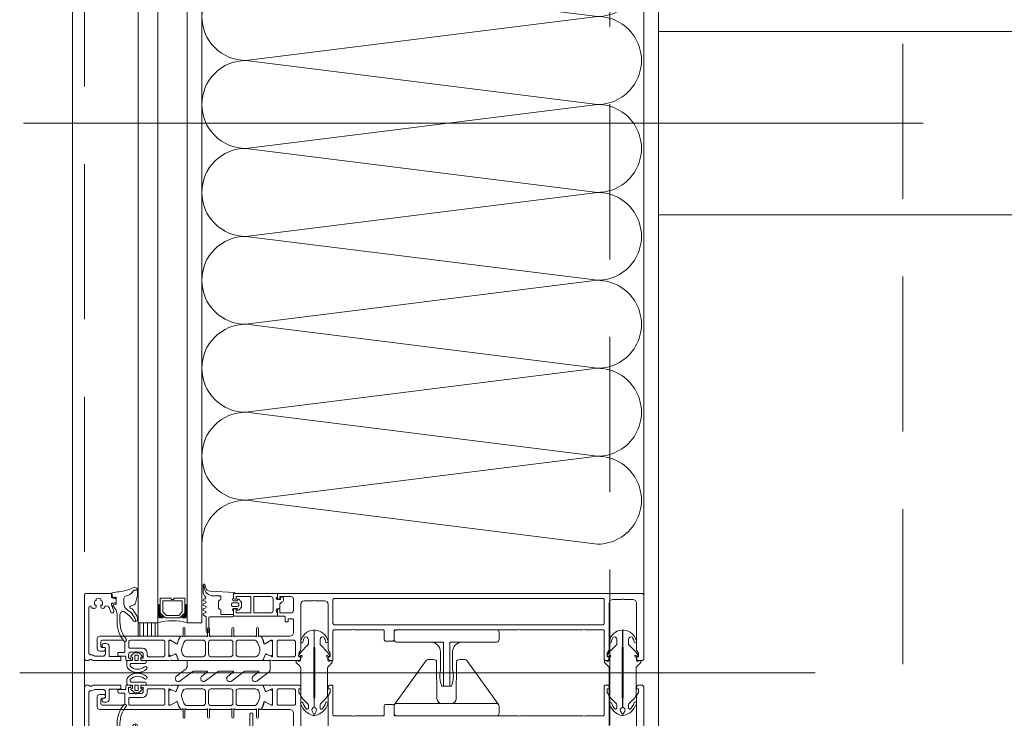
# Model space of a CAD drawing. Header units: millimetres. Extents: x 144573 to 336993, y 74252 to 247042.
# Tile 156 of 256: x 146700 to 147103, y 193412 to 193698. Entities that reach past the tile are written whole.
import ezdxf

# ---------------------------------------------------------------- set-up
doc = ezdxf.new("R2010")
doc.units = ezdxf.units.MM
doc.linetypes.add('ČÁRKOVANÁ', pattern=[19.05, 12.7, -6.35])
doc.layers.add('FASÁDA DETAILNÍ', color=255, linetype='Continuous', lineweight=0)
doc.layers.add('NOVA', color=255, linetype='Continuous', lineweight=0)

# ---------------------------------------------------------------- blocks, each defined once
blk = doc.blocks.new('nesystémový nástavec 18')
for p, q in [((-18, 6.8), (-18, 8.8)), ((-17.5, 9.3), (-15.36, 9.3)), ((-15.36, 9.3), (0, 9.3)), ((0, 9.3), (0, 7.8)), ((-17, 6.3), (-17.5, 6.3)), ((-11, 8), (-17, 8)), ((-17, 8), (-17, 6.3)), ((-11, 1.3), (-11, 8)), ((-2.8, 8), (-9.7, 8)), ((-9.7, 1.3), (-9.7, 8)), ((-1.8, 2.3), (-1.8, 7)), ((-0.5, 7.3), (-0.5, 6.8)), ((0, 6.3), (0.55, 6.3)), ((0.55, 6.3), (0.95, 5.9)), ((0.95, 5.9), (0.95, 4.8)), ((0.95, 4.8), (0.95, 4.14)), ((0.95, 4.14), (1.2, 4.14)), ((-18, 0.5), (-18, 1.8)), ((-17.5, 2.3), (-17, 2.3)), ((-1.8, 0), (-17.5, 0)), ((-17, 2.3), (-17, 1.3)), ((-17, 1.3), (-11, 1.3)), ((-9.7, 1.3), (-2.8, 1.3)), ((0, 0), (-1.8, 0)), ((-0.4, 2.23), (-0.5, 2.04)), ((-0.5, 2.04), (-0.5, 2)), ((1.2, 2.44), (0, 2.44)), ((0, 1.5), (0, 0)), ((1.2, 1.85), (1.2, 2.44)), ((1.4, 3.94), (1.4, 3.84)), ((1.6, 3.64), (1.6, 3.64)), ((1.8, 1.37), (1.7, 1.35)), ((2.25, 1.63), (1.8, 1.37)), ((2.4, 2.84), (2.4, 1.89))]:
    blk.add_line(p, q)
for centre, radius, start, end in [((-17.5, 8.8), 0.5, 90, 180), ((-15.36, 9.8), 0.5, 270, 270.084), ((-17.5, 6.8), 0.5, 180.0012, 269.9988), ((-2.8, 7), 1, 0, 90), ((0, 7.3), 0.5, 89.9955, 180.0071), ((0, 6.8), 0.5, 179.9949, 270.006), ((0.75, 4.8), 0.2, 359.9656, 0.0344), ((1.2, 3.94), 0.2, 359.9707, 90.0249), ((-17.5, 1.8), 0.5, 89.999, 180.0002), ((-17.5, 0.5), 0.5, 180, 270), ((-2.8, 2.3), 1, 270, 0), ((0, 2), 0.5, 179.9716, 270.0327), ((0, 1.94), 0.5, 89.9975, 144.0007), ((1.7, 1.85), 0.5, 179.9991, 270), ((1.6, 3.84), 0.2, 179.9737, 270.035), ((1.6, 2.84), 0.8, 0.0065, 89.9919), ((2.1, 1.89), 0.3, 299.9815, 0.0183)]:
    blk.add_arc(centre, radius, start, end)
blk = doc.blocks.new('284336')
for points in [[(-0.7, -9.6), (-10, -9.6, 0.414511), (-10.51, -10.11), (-10.51, -15.51, -1), (-11.69, -15.51), (-11.69, -9.6), (-12.69, -8.95, -0.668884), (-12.6, -8.23), (-11.99, -8.01, 0.766384), (-11.99, -7.21), (-12.6, -6.99, -0.76831), (-12.6, -6.23), (-11.99, -6.01, 0.766384), (-11.99, -5.21), (-12.6, -4.99, -0.76831), (-12.6, -4.23), (-11.99, -4.01, 0.766384), (-11.99, -3.21), (-12.6, -2.99, -0.877523), (-12.5, -2.22), (-12.1, -2.22, 0.698129), (-11.83, -1.5, -0.220231), (-12.89, 0.78), (-12.89, 3.45, -0.157143), (-12.82, 3.68), (-12.69, 3.42, -0.067482), (-12.48, 2.53, 0.393136), (-8.66, -1.02), (-6.1, -1.02, -0.414214), (-5.61, -1.51), (-5.61, -2.22, -0.267949), (-5.85, -2.65), (-6.35, -2.93, 0.267949), (-6.61, -3.38), (-6.61, -5.84, 0.267949), (-6.35, -6.29), (-5.85, -6.57, -0.267949), (-5.61, -7), (-5.61, -8.11, 0.414215), (-5.1, -8.62), (-0.41, -8.62), (-0.41, -9.31, -0.414212), (-0.7, -9.6)], [(-0.41, 0), (-0.41, -2, 0.990243), (-0.4, -3.02), (0.9, -3.02, 0.414214), (1.21, -2.71), (1.21, -2.61, -0.668123), (1.71, -2.4), (2.75, -3.45, -0.199004), (2.89, -3.79), (2.89, -5.43, -0.199038), (2.75, -5.77), (1.71, -6.82, -0.668191), (1.21, -6.61), (1.21, -6.51, 0.414214), (0.9, -6.2), (-0.4, -6.2, 0.990269), (-0.41, -7.22), (-0.41, -8.6), (-5.1, -8.6, -0.414215), (-5.59, -8.11), (-5.59, -7, 0.267949), (-5.84, -6.56), (-6.34, -6.27, -0.267949), (-6.59, -5.84), (-6.59, -3.38, -0.267949), (-6.34, -2.95), (-5.84, -2.66, 0.267949), (-5.59, -2.22), (-5.59, -1.51, 0.414214), (-6.1, -1), (-8.66, -1, -0.393156), (-12.46, 2.53, 0.067572), (-12.67, 3.43), (-12.8, 3.7, -0.637545), (-12.12, 3.53), (-11.92, 2.53, 0.344315), (-10.06, 0.91), (0, 0.38, -0.406913), (0.39, 0), (-0.41, 0)], [(1.7, -4.31, 0.414235), (1.2, -3.81), (-0.7, -3.81, 0.414214), (-1.2, -4.31), (-1.2, -4.91, 0.414214), (-0.7, -5.41), (1.2, -5.41, 0.414235), (1.7, -4.91), (1.7, -4.31)]]:
    blk.add_lwpolyline(points, format="xyb", close=True)
blk = doc.blocks.new('433270')
blk.add_lwpolyline([(1, 0, 0.414364), (0, -1), (0, -1.4, 0.255924), (0.23, -1.83, -0.547723), (0.23, -3.17, 0.255924), (0, -3.6), (0, -14.6, 0.414214), (0.3, -14.9), (1.2, -14.9, 0.414214), (1.7, -14.4), (1.7, -10.3, -0.414214), (2, -10), (6, -10, 0.414248), (7, -9), (7, -7.7, 0.414179), (6.5, -7.2), (5.7, -7.2, 0.414232), (5.4, -7.5), (5.4, -8.2, -0.414198), (5.1, -8.5), (2.8, -8.5, -0.414204), (1.8, -7.5), (1.8, -4.49, -0.147432), (1.97, -3.94, 0.147461), (2.4, -2.5), (2.4, -2.3, -0.414214), (2.9, -1.8), (21.87, -1.8, -0.668178), (22.22, -2.65), (22.16, -2.72, 1), (21.59, -3.29), (21.52, -3.35, 0.198912), (21.38, -3.71), (21.38, -4.05, 0.414214), (22.08, -4.75), (22.38, -4.75, 0.576988), (22.64, -4.3, -0.311246), (24.56, -4.3, 0.576988), (24.82, -4.75), (25.3, -4.75, -0.260065), (25.3, -6.65), (24.82, -6.65, 0.576988), (24.56, -7.1, -0.311246), (22.64, -7.1, 0.576988), (22.38, -6.65), (22.08, -6.65, 0.414214), (21.38, -7.35), (21.38, -7.61, 0.267949), (21.63, -8.04), (21.89, -8.2, -0.637047), (21.73, -10), (19.83, -10.7, 0.315299), (19.5, -11.17), (19.5, -11.49, 0.520567), (20.17, -11.96), (22.83, -10.99, -0.520567), (23.5, -11.46), (23.5, -12.5, 0.414062), (24, -13), (25, -13, 0.414186), (25.5, -12.5), (25.5, -11.5, -0.414182), (26, -11), (27, -11, 0.414214), (27.5, -10.5), (27.5, -0.5, 0.414214), (27, 0), (1, 0)], format="xyb", close=True)
blk = doc.blocks.new('284325')
for points in [[(0.84, -5.23, -0.560316), (0.94, -4.73), (1.94, -4.36, 0.3153), (2.14, -4.08), (2.14, -1.89, 0.451558), (1.8, -1.59), (0.9, -1.7, -0.399586), (0.57, -1.46), (0.3, -0.07, -0.415977), (0.53, 0.29, 0.024107), (6.15, 1.24, 0.076636), (8.99, 2.34, -0.577615), (10.79, 1.3), (10.02, 1.37, 0.283171), (9.08, 0.9, -0.168429), (7.07, -0.74), (5.9, -1.16, 0.315302), (5.24, -2.1), (5.24, -4.21, 0.269719), (6.76, -6.82, -0.194797), (10.18, -11.53, -0.342663), (9.17, -11.17, 0.119207), (5.43, -7.59, 0.578571), (3.63, -8.62), (3.63, -11.77, 0.176415), (6.16, -18.72, -1), (5.24, -19.49, -0.176415), (2.43, -11.77), (2.43, -8.89, 0.208286), (0.84, -5.23)], [(8.95, -6.65), (10.32, -8.78, -0.134555), (10.79, -10.63, -0.339795), (10.19, -11.53, 0.194788), (6.76, -6.81, -0.269736), (5.25, -4.21), (5.25, -2.1, -0.315302), (5.9, -1.17), (7.07, -0.74, 0.168429), (9.09, 0.89, -0.283167), (10.01, 1.36), (10.79, 1.29), (10.79, -0.74, -0.070852), (10.71, -1.3), (9.95, -3.93, -0.241839), (9.08, -4.83), (7.93, -5.22, 0.836024), (8.08, -6.19), (8.11, -6.19, -0.255349), (8.95, -6.65)]]:
    blk.add_lwpolyline(points, format="xyb", close=True)
blk = doc.blocks.new('*U1335')
for points in [[(0, 0, 0.414243), (0.1, 0.1), (0, 0.9, -1.0001), (0.2, 0.9), (0.1, 0.1, 0.414228), (0.2, 0, 0.414228)], [(0.2, 0, 0.414243), (0.3, 0.1), (0.2, 0.9, -1.0001), (0.4, 0.9), (0.3, 0.1, 0.414228), (0.4, 0, 0.414228)], [(0.4, 0, 0.414243), (0.5, 0.1), (0.4, 0.9, -1.0001), (0.6, 0.9), (0.5, 0.1, 0.414228), (0.6, 0, 0.414228)], [(0.6, 0, 0.414243), (0.7, 0.1), (0.6, 0.9, -1.0001), (0.8, 0.9), (0.7, 0.1, 0.414228), (0.8, 0, 0.414228)], [(0.8, 0, 0.414243), (0.9, 0.1), (0.8, 0.9, -1.0001), (1, 0.9), (0.9, 0.1, 0.414228), (1, 0, 0.414228)], [(1, 0, 0.414243), (1.1, 0.1), (1, 0.9, -1.0001), (1.2, 0.9), (1.1, 0.1, 0.414228), (1.2, 0, 0.414228)], [(1.2, 0, 0.414243), (1.3, 0.1), (1.2, 0.9, -1.0001), (1.4, 0.9), (1.3, 0.1, 0.414228), (1.4, 0, 0.414228)], [(1.4, 0, 0.414243), (1.5, 0.1), (1.4, 0.9, -1.0001), (1.6, 0.9), (1.5, 0.1, 0.414228), (1.6, 0, 0.414228)], [(1.6, 0, 0.414243), (1.7, 0.1), (1.6, 0.9, -1.0001), (1.8, 0.9), (1.7, 0.1, 0.414228), (1.8, 0, 0.414228)], [(1.8, 0, 0.414243), (1.9, 0.1), (1.8001, 0.9, -1.0001), (2, 0.9), (1.9001, 0.1, 0.414228), (2, 0, 0.414228)]]:
    blk.add_lwpolyline(points, format="xyb")
blk = doc.blocks.new('244748_a')
blk.add_lwpolyline([(8.32, -1.69, 0.082248), (6.34, -0.9, -1.09695), (6.94, -0.1, -0.315353), (11.26, -5.15, -0.480529), (10.87, -5.64), (4.27, -5.64), (4.08, -5.45), (-16.53, -5.45), (-16.72, -5.64), (-20.43, -5.64, 0.574019), (-21.93, -4.78), (-22.99, -5.4, 0.524827), (-22.99, -5.9), (-21.93, -6.52, 0.574021), (-20.43, -5.66), (-16.72, -5.66), (-16.53, -5.85), (4.08, -5.85), (4.27, -5.66), (10.87, -5.66, -0.480529), (11.26, -6.15, -0.326229), (6.88, -11.09, -1.09695), (6.28, -10.3, 0.081457), (8.32, -9.61, 0.599203), (7.48, -8.05), (5.52, -8.05, 0.198965), (5.17, -8.2), (2.22, -11.15), (0.93, -12.01, -0.738038), (0.51, -11.62), (0.87, -11, 1), (0.35, -10.7), (0, -11.3), (-0.98, -11.3, 0.619205), (-1.45, -12.06), (-1.28, -12.43, -0.808139), (-2.04, -13.04), (-3.63, -11.44, 0.198906), (-4.34, -11.15), (-14.99, -11.15, -0.198936), (-16.76, -10.42), (-18.98, -8.2, 0.198942), (-19.33, -8.05), (-20.67, -8.05, 0.500217), (-21.09, -8.73, 0.122037), (-18.5, -10.27, -1.093735), (-19.1, -11.07, -0.240768), (-23.7, -6.07, -0.106226), (-23.7, -5.23, -0.256232), (-19, -0.13, -1.093735), (-18.4, -0.92, 0.116856), (-21.09, -2.57, 0.500217), (-20.67, -3.25), (-19.33, -3.25, 0.198942), (-18.98, -3.1), (-16.75, -0.88, -0.198936), (-14.99, -0.15), (-4.34, -0.15, 0.198907), (-3.63, 0.14), (-2.04, 1.74, -0.808139), (-1.28, 1.13), (-1.45, 0.76, 0.619205), (-0.98, 0), (0, 0), (0.35, -0.6, 1), (0.87, -0.3), (0.51, 0.32, -0.738038), (0.93, 0.71), (2.22, -0.15), (5.17, -3.1, 0.198965), (5.52, -3.25), (7.48, -3.25, 0.599203)], format="xyb", close=True)
blk = doc.blocks.new('236134_0100_s_v')
for points in [[(22.8, -23), (22.8, -5), (42, -5, 0.414214), (43, -4), (43, -1, 0.414214), (42, 0), (1, 0, 0.414214), (0, -1), (0, -4, 0.414214), (1, -5), (20.2, -5), (20.2, -23)], [(15, -5, -0.414214), (19, -9), (19, -16.57, 0.165764), (19.53, -23), (23.47, -23, 0.165764), (24, -16.57), (24, -9, -0.414214), (28, -5)]]:
    blk.add_lwpolyline(points, format="xyb")
blk = doc.blocks.new('236134_0200_s_v')
for points in [[(19.58, 5, -0.41166), (17.58, 6.98), (17.45, 22.25, 0.344217), (17.07, 22.73), (16, 23), (14, 23, 0.240828), (13.19, 22.59), (0.19, 4.59)], [(23.42, 5, 0.41166), (25.42, 6.98), (25.55, 22.25, -0.344217), (25.93, 22.73), (27, 23), (29, 23, -0.240828), (29.81, 22.59), (42.81, 4.59)]]:
    blk.add_lwpolyline(points, format="xyb")
blk.add_lwpolyline([(42, 5), (1, 5, 0.414214), (0, 4), (0, 1, 0.414214), (1, 0), (42, 0, 0.414214), (43, 1), (43, 4, 0.414214)], format="xyb", close=True)
blk = doc.blocks.new('288126')
for points in [[(-16.5, 0), (16.5, 0)], [(-21.36, -6.34), (-17.8, -3.69)], [(-17, -2.08), (-17, -0.5)], [(17, -0.5), (17, -3.8)], [(-14.71, -4.5), (-19.87, -8.34)], [(-8.83, -4.3), (-14.11, -4.3)], [(-10.96, -6.34), (-8.71, -4.66)], [(-4.31, -4.5), (-9.47, -8.34)], [(1.81, -4.3), (-3.71, -4.3)], [(-0.35, -6.36), (1.93, -4.66)], [(6.33, -4.5), (1.14, -8.37)], [(12.21, -4.3), (6.93, -4.3)], [(10.05, -6.36), (12.33, -4.66)], [(16.6, -4.6), (11.54, -8.37)]]:
    blk.add_lwpolyline(points)
for centre, radius, start, end in [((16.5, -0.5), 0.5, 0, 90), ((-16.5, -0.5), 0.5, 90, 180), ((16, -3.8), 1, 306.7059, 0), ((-20.61, -7.34), 1.25, 126.7059, 306.7059), ((-10.21, -7.34), 1.25, 126.7059, 306.7059), ((0.4, -7.37), 1.25, 126.7059, 306.7059), ((10.8, -7.37), 1.25, 126.7059, 306.7059)]:
    blk.add_arc(centre, radius, start, end)
at = {"extrusion": (0, 0, -1)}
for centre, radius, start, end in [((19, -2.08), 2, 180, 233.2941), ((14.11, -5.3), 1, 53.2941, 90), ((8.83, -4.5), 0.2, 90, 233.2941), ((3.71, -5.3), 1, 53.2941, 90), ((-1.81, -4.5), 0.2, 90, 233.2941), ((-6.93, -5.3), 1, 53.2941, 90), ((-12.21, -4.5), 0.2, 90, 233.2941)]:
    blk.add_arc(centre, radius, start, end, dxfattribs=at)
blk = doc.blocks.new('246426')
for points in [[(-1.84, 0.64), (-2.86, -0.38, 0.198926), (-3.15, -1.09), (-3.15, -2.31, 0.198926), (-2.86, -3.02), (-1.84, -4.04, 0.637051), (-1.5, -3.92), (-1.45, -3.4), (-0.3, -3.4, -0.41484), (0, -3.7), (0, -5.19, 0.414232), (0.5, -5.69), (2.14, -5.69, 0.071862), (2.2, -5.68, 0.157876), (3.73, -4.64, 0.360336), (3.48, 2.39, 0.964062), (2.54, 1.48, -0.403385), (2.25, -4.34, -0.190964), (2.11, -4.39), (1.7, -4.39, -0.414214), (1.2, -3.89), (1.2, 1.31, 0.414201), (0.2, 2.31), (0, 2.31), (0, 0.3, -0.414214), (-0.3, 0), (-1.45, 0), (-1.5, 0.52, 0.637051), (-1.84, 0.64)], [(-2.25, -1.4, -0.414214), (-1.85, -1), (-0.4, -1, -0.414214), (0, -1.4), (0, -2, -0.414214), (-0.4, -2.4), (-1.85, -2.4, -0.414214), (-2.25, -2), (-2.25, -1.4)]]:
    blk.add_lwpolyline(points, format="xyb", close=True)

msp = doc.modelspace()

# ---------------------------------------------------------------- hatches: boundary and pattern name
at = {"layer": 'FASÁDA DETAILNÍ'}
h = msp.add_hatch(dxfattribs=at)
h.set_pattern_fill('ANSI31', color=256, scale=0.5, angle=585)
h.set_pattern_definition([(270, (214136.837, 183130.8375), (1.5875, -8e-16), [])])
h.paths.add_polyline_path([(146756.48, 193445.259), (146756.48, 193450.759), (146748.48, 193450.759), (146748.48, 193445.259)])

# ---------------------------------------------------------------- linework, layer by layer
for p, q in [((146748.48, 193450.759), (146748.48, 193859.759)), ((146756.48, 193859.759), (146756.48, 193450.759)), ((146768.48, 193450.759), (146768.48, 193859.759)), ((146774.48, 193859.759), (146774.48, 193450.759)), ((146701.534, 193655.259), (147069.771, 193655.259)), ((146756.48, 193450.759), (146748.48, 193450.759)), ((146774.48, 193450.759), (146768.48, 193450.759)), ((147025.604, 193430.259), (146699.912, 193430.259))]:
    msp.add_line(p, q, dxfattribs=at)
for points in [[(173301.48, 174615.259), (146721.48, 174615.259), (146721.48, 198295.259), (173301.48, 198295.259)], [(173061.48, 174855.259), (146961.48, 174855.259), (146961.48, 198055.259), (173061.48, 198055.259)], [(146767.48, 193460.759), (146767.48, 193454.759), (146765.48, 193452.759), (146759.48, 193452.759), (146757.48, 193454.759), (146757.48, 193460.759), (146761.98, 193460.759), (146761.98, 193460.259), (146762.98, 193460.259), (146762.98, 193460.759)], [(146758.48, 193459.759), (146766.48, 193459.759), (146766.48, 193455.173), (146765.066, 193453.759), (146760.033, 193453.759), (146758.48, 193455.173)], [(146748.48, 193445.259), (146748.48, 193450.759), (146756.48, 193450.759), (146756.48, 193445.259)]]:
    msp.add_lwpolyline(points, close=True, dxfattribs=at)
at = {"layer": 'FASÁDA DETAILNÍ', "linetype": 'ČÁRKOVANÁ', "ltscale": 5}
for points in [[(173296.48, 174620.259), (146726.48, 174620.259), (146726.48, 198290.259), (173296.48, 198290.259)], [(173081.48, 174835.259), (146941.48, 174835.259), (146941.48, 198075.259), (173081.48, 198075.259)], [(172961.48, 174955.259), (147061.48, 174955.259), (147061.48, 197955.259), (172961.48, 197955.259)]]:
    msp.add_lwpolyline(points, close=True, dxfattribs=at)
at = {"layer": 'FASÁDA DETAILNÍ'}
msp.add_lwpolyline([(146955.48, 193461.759), (146955.48, 193848.759)], dxfattribs=at)
for points in [[(146954.48, 193462.759), (146805.98, 193462.759, 0.4142136), (146805.48, 193462.259), (146805.48, 193460.959, 0.4142197), (146805.98, 193460.459), (146806.48, 193460.459), (146806.48, 193461.459), (146810.98, 193461.459, -0.4142136), (146811.98, 193460.459), (146811.98, 193455.759, -0.4142136), (146810.98, 193454.759), (146806.48, 193454.759), (146806.48, 193456.459), (146805.98, 193456.459, 0.4142012), (146805.48, 193455.959), (146805.48, 193453.959, 0.4142136), (146805.98, 193453.459), (146808.123, 193453.459, -0.4142136), (146808.623, 193452.959), (146808.623, 193451.159), (146809.874, 193451.159), (146809.874, 193452.359), (146811.68, 193452.359, -0.4142136), (146811.98, 193452.059), (146811.98, 193446.76, -0.4141667), (146810.48, 193445.26), (146803.482, 193445.259), (146799.382, 193445.259, 0.5773503), (146799.036, 193444.659), (146799.534, 193443.796), (146799.962, 193442.304, 0.4887011), (146800.401, 193442.127), (146802.867, 193443.559), (146803.287, 193443.559, -0.4325656), (146803.482, 193443.359), (146803.482, 193437.054, -0.5483974), (146803.201, 193436.868), (146800.817, 193437.937, 0.4253361), (146800.55, 193437.829), (146799.733, 193435.806, 0.5315629), (146800.104, 193435.256), (146802.168, 193435.256, 0.2313061), (146802.405, 193435.372, -0.3061853), (146802.725, 193435.476), (146803.482, 193435.259), (146813.986, 193435.259, 0.4142136), (146814.986, 193436.259), (146814.986, 193436.759), (146814.186, 193436.759), (146814.186, 193438.259), (146814.846, 193439.402, 0.1316504), (146814.98, 193439.902), (146814.98, 193458.267, -0.4142136), (146816.48, 193459.767), (146819.981, 193459.767, -0.3999851), (146820.981, 193459.767), (146824.68, 193459.767, -0.4142136), (146826.18, 193458.267), (146826.18, 193439.902, 0.1316504), (146826.314, 193439.402), (146826.974, 193438.259), (146826.974, 193436.759), (146826.174, 193436.759), (146826.174, 193436.259, 0.4142136), (146827.174, 193435.259), (146827.68, 193435.259, 0.4142136), (146828.18, 193435.759), (146828.18, 193447.359, -0.4142136), (146828.68, 193447.859), (146836.08, 193447.859, -0.3999851), (146837.08, 193447.859), (146848.68, 193447.859, -0.4142136), (146849.18, 193447.359), (146849.18, 193443.759, 0.4142136), (146849.68, 193443.259), (146852.68, 193443.259, 0.4142136), (146853.18, 193443.759), (146853.18, 193447.359, -0.4142136), (146853.68, 193447.859), (146860.98, 193447.859, -0.38324), (146861.98, 193447.859), (146887.48, 193447.859, -0.38324), (146888.48, 193447.859), (146903.98, 193447.859, -0.38324), (146904.98, 193447.859), (146930.48, 193447.859, -0.38324), (146931.48, 193447.859), (146938.78, 193447.859, -0.4142136), (146939.28, 193447.359), (146939.28, 193435.759, 0.4142136), (146939.78, 193435.259), (146940.28, 193435.259, 0.4142136), (146941.28, 193436.259), (146941.28, 193436.759), (146940.48, 193436.759), (146940.48, 193438.259), (146941.146, 193439.412, 0.1169365), (146941.28, 193439.912), (146941.28, 193458.767, -0.4142315), (146942.78, 193460.267), (146946.49, 193460.267, -0.3999851), (146947.49, 193460.267), (146950.98, 193460.267, -0.4142315), (146952.48, 193458.767), (146952.48, 193439.912, 0.1169365), (146952.614, 193439.412), (146953.28, 193438.259), (146953.28, 193436.759), (146952.48, 193436.759), (146952.48, 193436.259, 0.4142136), (146953.48, 193435.259), (146954.48, 193435.259, 0.4142136), (146955.48, 193436.259), (146955.48, 193461.759, 0.4142135), (146954.48, 193462.759)], [(146828.68, 193460.659), (146938.78, 193460.659, -0.4142136), (146939.28, 193460.159), (146939.28, 193450.459, -0.4142136), (146938.78, 193449.959), (146828.68, 193449.959, -0.4142136), (146828.18, 193450.459), (146828.18, 193460.159, -0.4142136), (146828.68, 193460.659)], [(146799.141, 193435.259), (146787.23, 193435.258), (146765.319, 193435.259, -0.3058367), (146764.855, 193435.571), (146763.933, 193437.859, 0.4253361), (146763.665, 193437.966), (146762.047, 193437.25, -0.5437525), (146760.99, 193437.934), (146760.99, 193442.839, -0.5781822), (146761.891, 193443.357), (146764.083, 193442.096, 0.4885049), (146764.522, 193442.273), (146764.956, 193443.787), (146765.719, 193445.108, -0.2824777), (146765.995, 193445.258), (146766.44, 193445.258, 1.4470094), (146766.79, 193445.39), (146766.79, 193448.358, -1), (146767.59, 193448.358), (146767.59, 193445.39, 1.4470094), (146767.941, 193445.258), (146776.48, 193445.258, 1.4470094), (146776.83, 193445.39), (146776.83, 193448.358, -1), (146777.63, 193448.358), (146777.63, 193445.39, 1.4470094), (146777.981, 193445.258), (146786.48, 193445.258, 1.4470094), (146786.83, 193445.39), (146786.83, 193448.358, -1), (146787.63, 193448.358), (146787.63, 193445.39, 1.4470094), (146787.981, 193445.258), (146796.52, 193445.258, 1.4470094), (146796.87, 193445.39), (146796.87, 193448.358, -1), (146797.67, 193448.358), (146797.67, 193445.39, 1.4470094), (146798.021, 193445.258), (146798.465, 193445.258, -0.2824777), (146798.741, 193445.108), (146799.504, 193443.787), (146799.938, 193442.273, 0.4885049), (146800.377, 193442.096), (146802.569, 193443.357, -0.5781822), (146803.47, 193442.839), (146803.47, 193437.934, -0.5437525), (146802.413, 193437.25), (146800.795, 193437.966, 0.4253361), (146800.528, 193437.859), (146799.605, 193435.571, -0.3058367), (146799.141, 193435.259)], [(146760.98, 193435.259), (146749.98, 193435.259, -0.4144257), (146749.48, 193435.759), (146749.48, 193436.252), (146750.48, 193436.252), (146750.48, 193437.752, 0.4142136), (146749.48, 193438.752), (146747.98, 193438.752, 0.3999851), (146746.98, 193438.752), (146745.48, 193438.752, 0.4142136), (146744.48, 193437.752), (146744.48, 193436.259), (146745.48, 193436.259), (146745.48, 193435.759, -0.4144559), (146744.98, 193435.259), (146743.68, 193435.26, -0.4139712), (146743.38, 193435.56), (146743.38, 193436.758, 0.4142136), (146743.08, 193437.058), (146740.08, 193437.058), (146740.08, 193438.058, -0.4142136), (146740.58, 193438.558), (146742.48, 193438.558, 0.4142136), (146742.98, 193439.058), (146742.98, 193442.559, 0.4142056), (146741.98, 193443.559), (146733.68, 193443.559, 0.4142063), (146733.18, 193443.059), (146733.18, 193441.159, 0.414219), (146733.68, 193440.659), (146734.48, 193440.659, -0.4142136), (146734.98, 193440.159), (146734.98, 193439.659, -0.4142136), (146734.48, 193439.159), (146732.68, 193439.159, -0.4142136), (146731.68, 193440.159), (146731.68, 193444.259, -0.4142136), (146732.68, 193445.259), (146760.98, 193445.259), (146765.08, 193445.259, -0.5773503), (146765.427, 193444.659), (146764.928, 193443.796), (146764.5, 193442.304, -0.4887011), (146764.061, 193442.127), (146761.596, 193443.559), (146761.175, 193443.559, 0.4325656), (146760.98, 193443.359), (146760.98, 193437.054, 0.5483974), (146761.262, 193436.868), (146763.646, 193437.937, -0.4253361), (146763.913, 193437.829), (146764.729, 193435.806, -0.5315625), (146764.358, 193435.256), (146762.294, 193435.256, -0.2313061), (146762.057, 193435.372, 0.3061853), (146761.738, 193435.476), (146760.98, 193435.259)], [(146758.78, 193443.559), (146745.08, 193443.559, 0.4142136), (146744.58, 193443.059), (146744.58, 193440.852, 0.4142136), (146745.08, 193440.352), (146750.05, 193440.352, -0.4111388), (146752.08, 193438.352), (146752.08, 193437.359, 0.4142136), (146752.58, 193436.859), (146758.78, 193436.859, 0.4142136), (146759.28, 193437.359), (146759.28, 193443.059, 0.4142136), (146758.78, 193443.559)], [(146768.03, 193436.858), (146774.93, 193436.858, 0.4142178), (146775.93, 193437.858), (146775.93, 193442.658, 0.4142178), (146774.93, 193443.658), (146768.568, 193443.658, 0.305619), (146767.177, 193442.72), (146766.399, 193440.796, 0.1764286), (146766.327, 193438.744), (146766.603, 193437.894, 0.3249157), (146768.03, 193436.858)], [(146778.23, 193436.858), (146786.23, 193436.858, 0.4142136), (146787.23, 193437.858), (146787.23, 193442.658, 0.4142136), (146786.23, 193443.658), (146778.23, 193443.658, 0.4142136), (146777.23, 193442.658), (146777.23, 193437.858, 0.4142136), (146778.23, 193436.858)], [(146789.53, 193436.858), (146796.43, 193436.858, 0.3249157), (146797.857, 193437.894), (146798.133, 193438.744, 0.1764286), (146798.061, 193440.796), (146797.283, 193442.72, 0.305619), (146795.892, 193443.658), (146789.53, 193443.658, 0.4142178), (146788.53, 193442.658), (146788.53, 193437.858, 0.4142178), (146789.53, 193436.858)], [(146812.78, 193437.359, -0.4142136), (146812.28, 193436.859), (146805.78, 193436.859, -0.4142136), (146805.28, 193437.359), (146805.28, 193443.059, -0.4142136), (146805.78, 193443.559), (146812.28, 193443.559, -0.4142136), (146812.78, 193443.059), (146812.78, 193437.359)], [(146760.98, 193425.259), (146749.98, 193425.259, 0.4144257), (146749.48, 193424.759), (146749.48, 193424.265), (146750.48, 193424.265), (146750.48, 193422.765, -0.4142136), (146749.48, 193421.765), (146747.98, 193421.765, -0.3999851), (146746.98, 193421.765), (146745.48, 193421.765, -0.4142136), (146744.48, 193422.765), (146744.48, 193424.259), (146745.48, 193424.259), (146745.48, 193424.759, 0.4144559), (146744.98, 193425.259), (146743.68, 193425.257, 0.4139712), (146743.38, 193424.957), (146743.38, 193423.759, -0.4142136), (146743.08, 193423.459), (146740.08, 193423.459), (146740.08, 193422.459, 0.4142136), (146740.58, 193421.959), (146742.48, 193421.959, -0.4142136), (146742.98, 193421.459), (146742.98, 193417.959, -0.4142056), (146741.98, 193416.959), (146733.68, 193416.959, -0.4142063), (146733.18, 193417.459), (146733.18, 193419.359, -0.414219), (146733.68, 193419.859), (146734.48, 193419.859, 0.4142136), (146734.98, 193420.359), (146734.98, 193420.859, 0.4142136), (146734.48, 193421.359), (146732.68, 193421.359, 0.4142136), (146731.68, 193420.359), (146731.68, 193416.259, 0.4142136), (146732.68, 193415.259), (146760.98, 193415.259), (146765.08, 193415.258, 0.5773503), (146765.427, 193415.858), (146764.928, 193416.722), (146764.5, 193418.214, 0.4887011), (146764.061, 193418.39), (146761.596, 193416.959), (146761.175, 193416.959, -0.4325656), (146760.98, 193417.159), (146760.98, 193423.463, -0.5483974), (146761.262, 193423.649), (146763.646, 193422.58, 0.4253361), (146763.913, 193422.688), (146764.729, 193424.711, 0.5315625), (146764.358, 193425.261), (146762.294, 193425.261, 0.2313061), (146762.057, 193425.145, -0.3061853), (146761.738, 193425.041), (146760.98, 193425.259)], [(146758.78, 193416.959), (146745.08, 193416.959, -0.4142136), (146744.58, 193417.459), (146744.58, 193419.665, -0.4142136), (146745.08, 193420.165), (146750.05, 193420.165, 0.4111388), (146752.08, 193422.165), (146752.08, 193423.159, -0.4142136), (146752.58, 193423.659), (146758.78, 193423.659, -0.4142136), (146759.28, 193423.159), (146759.28, 193417.459, -0.4142136), (146758.78, 193416.959)], [(146799.141, 193425.259), (146787.23, 193425.259), (146765.319, 193425.259, 0.3058367), (146764.855, 193424.946), (146763.933, 193422.659, -0.4253361), (146763.665, 193422.551), (146762.047, 193423.267, 0.5437525), (146760.99, 193422.583), (146760.99, 193417.679, 0.5781822), (146761.891, 193417.16), (146764.083, 193418.421, -0.4885049), (146764.522, 193418.244), (146764.956, 193416.73), (146765.719, 193415.409, 0.2824777), (146765.995, 193415.259), (146766.44, 193415.259, -1.4470094), (146766.79, 193415.127), (146766.79, 193412.159, 1), (146767.59, 193412.159), (146767.59, 193415.127, -1.4470094), (146767.941, 193415.26), (146776.48, 193415.259, -1.4470094), (146776.83, 193415.127), (146776.83, 193412.159, 1), (146777.63, 193412.159), (146777.63, 193415.127, -1.4470094), (146777.981, 193415.26), (146786.48, 193415.259, -1.4470094), (146786.83, 193415.127), (146786.83, 193412.159, 1), (146787.63, 193412.159), (146787.63, 193415.127, -1.4470094), (146787.981, 193415.26), (146796.52, 193415.259, -1.4470094), (146796.87, 193415.127), (146796.87, 193412.159, 1), (146797.67, 193412.159), (146797.67, 193415.127, -1.4470094), (146798.021, 193415.26), (146798.465, 193415.259, 0.2824777), (146798.741, 193415.409), (146799.504, 193416.73), (146799.938, 193418.244, -0.4885049), (146800.377, 193418.421), (146802.569, 193417.16, 0.5781822), (146803.47, 193417.679), (146803.47, 193422.583, 0.5437525), (146802.413, 193423.267), (146800.795, 193422.551, -0.4253361), (146800.528, 193422.659), (146799.605, 193424.946, 0.3058367), (146799.141, 193425.259)], [(146768.03, 193423.66), (146774.93, 193423.66, -0.4142178), (146775.93, 193422.66), (146775.93, 193417.859, -0.4142178), (146774.93, 193416.859), (146768.568, 193416.859, -0.305619), (146767.177, 193417.797), (146766.399, 193419.721, -0.1764286), (146766.327, 193421.773), (146766.603, 193422.623, -0.3249157), (146768.03, 193423.66)], [(146778.23, 193423.66), (146786.23, 193423.66, -0.4142136), (146787.23, 193422.66), (146787.23, 193417.859, -0.4142136), (146786.23, 193416.859), (146778.23, 193416.859, -0.4142136), (146777.23, 193417.859), (146777.23, 193422.66, -0.4142136), (146778.23, 193423.66)], [(146789.53, 193423.66), (146796.43, 193423.66, -0.3249157), (146797.857, 193422.623), (146798.133, 193421.773, -0.1764286), (146798.061, 193419.721), (146797.283, 193417.797, -0.305619), (146795.892, 193416.859), (146789.53, 193416.859, -0.4142178), (146788.53, 193417.859), (146788.53, 193422.66, -0.4142178), (146789.53, 193423.66)], [(146812.78, 193423.158, 0.4142136), (146812.28, 193423.658), (146805.78, 193423.658, 0.4142136), (146805.28, 193423.158), (146805.28, 193417.458, 0.4142136), (146805.78, 193416.958), (146812.28, 193416.958, 0.4142136), (146812.78, 193417.458), (146812.78, 193423.158)]]:
    msp.add_lwpolyline(points, format="xyb", close=True, dxfattribs=at)
for points in [[(146811.98, 193408.459), (146811.98, 193413.757, 0.4141667), (146810.48, 193415.257), (146803.482, 193415.259), (146799.382, 193415.258, -0.5773503), (146799.036, 193415.858), (146799.534, 193416.722), (146799.962, 193418.214, -0.4887011), (146800.401, 193418.39), (146802.867, 193416.959), (146803.287, 193416.959, 0.4325656), (146803.482, 193417.159), (146803.482, 193423.463, 0.5483974), (146803.201, 193423.649), (146800.817, 193422.58, -0.4253361), (146800.55, 193422.688), (146799.733, 193424.711, -0.5315629), (146800.104, 193425.261), (146802.168, 193425.261, -0.2313061), (146802.405, 193425.145, 0.3061853), (146802.725, 193425.041), (146803.482, 193425.259), (146813.986, 193425.259, -0.4142136), (146814.986, 193424.259), (146814.986, 193423.759), (146814.186, 193423.759), (146814.186, 193422.259), (146814.846, 193421.115, -0.1316504), (146814.98, 193420.615), (146814.98, 193402.25, 0.4142136)], [(146826.18, 193402.25), (146826.18, 193420.615, -0.1316504), (146826.314, 193421.115), (146826.974, 193422.259), (146826.974, 193423.759), (146826.174, 193423.759), (146826.174, 193424.259, -0.4142136), (146827.174, 193425.259), (146827.68, 193425.259, -0.4142136), (146828.18, 193424.759), (146828.18, 193413.159, 0.4142136), (146828.68, 193412.659), (146836.08, 193412.659, 0.3999851), (146837.08, 193412.659), (146848.68, 193412.659, 0.4142136), (146849.18, 193413.159), (146849.18, 193416.759, -0.4142136), (146849.68, 193417.259), (146852.68, 193417.259, -0.4142136), (146853.18, 193416.759), (146853.18, 193413.159, 0.4142136), (146853.68, 193412.659), (146860.98, 193412.659, 0.38324), (146861.98, 193412.659), (146887.48, 193412.659, 0.38324), (146888.48, 193412.659), (146903.98, 193412.659, 0.38324), (146904.98, 193412.659), (146930.48, 193412.659, 0.38324), (146931.48, 193412.659), (146938.78, 193412.659, 0.4142136), (146939.28, 193413.159), (146939.28, 193424.759, -0.4142136), (146939.78, 193425.259), (146940.28, 193425.259, -0.4142136), (146941.28, 193424.259), (146941.28, 193423.759), (146940.48, 193423.759), (146940.48, 193422.259), (146941.146, 193421.105, -0.1169365), (146941.28, 193420.605), (146941.28, 193401.75, 0.4142315)], [(146952.48, 193401.75), (146952.48, 193420.605, -0.1169365), (146952.614, 193421.105), (146953.28, 193422.259), (146953.28, 193423.759), (146952.48, 193423.759), (146952.48, 193424.259, -0.4142136), (146953.48, 193425.259), (146954.48, 193425.259, -0.4142136), (146955.48, 193424.259), (146955.48, 193398.759, -0.4142135)]]:
    msp.add_lwpolyline(points, format="xyb", dxfattribs=at)
for centre, radius, start, end in [((146756.98, 193458.621), 0.596, 213.03656, 326.96344), ((146756.98, 193458.329), 0.596, 213.03656, 326.96344), ((146756.98, 193458.036), 0.596, 213.03656, 326.96344), ((146767.98, 193458.621), 0.596, 213.03656, 326.96344), ((146767.98, 193458.329), 0.596, 213.03656, 326.96344), ((146767.98, 193458.036), 0.596, 213.03656, 326.96344), ((146756.98, 193457.744), 0.596, 213.03656, 326.96344), ((146756.98, 193457.451), 0.596, 213.03656, 326.96344), ((146756.98, 193457.159), 0.596, 213.03656, 326.96344), ((146756.98, 193456.866), 0.596, 213.03656, 326.96344), ((146756.98, 193456.574), 0.596, 213.03656, 326.96344), ((146756.98, 193456.281), 0.596, 213.03656, 326.96344), ((146756.98, 193455.989), 0.596, 213.03656, 326.96344), ((146756.98, 193455.696), 0.596, 213.03656, 326.96344), ((146756.98, 193455.404), 0.596, 213.03656, 326.96344), ((146756.98, 193455.111), 0.596, 213.03656, 326.96344), ((146757.118, 193455.099), 0.879, 223.50356, 316.00509), ((146757.266, 193455.189), 1.263, 231.50044, 308.03437), ((146757.405, 193455.35), 1.712, 237.31435, 302.70505), ((146757.549, 193455.594), 2.248, 241.59719, 298.47266), ((146767.411, 193455.594), 2.248, 241.52734, 298.40281), ((146767.555, 193455.35), 1.712, 237.29495, 302.68565), ((146767.694, 193455.189), 1.263, 231.96563, 308.49956), ((146767.842, 193455.099), 0.879, 223.99491, 316.49644), ((146767.98, 193457.744), 0.596, 213.03656, 326.96344), ((146767.98, 193457.451), 0.596, 213.03656, 326.96344), ((146767.98, 193457.159), 0.596, 213.03656, 326.96344), ((146767.98, 193456.866), 0.596, 213.03656, 326.96344), ((146767.98, 193456.574), 0.596, 213.03656, 326.96344), ((146767.98, 193456.281), 0.596, 213.03656, 326.96344), ((146767.98, 193455.989), 0.596, 213.03656, 326.96344), ((146767.98, 193455.696), 0.596, 213.03656, 326.96344), ((146767.98, 193455.404), 0.596, 213.03656, 326.96344), ((146767.98, 193455.111), 0.596, 213.03656, 326.96344), ((146757.718, 193455.943), 2.897, 244.70485, 294.69333), ((146757.832, 193456.309), 3.546, 247.59095, 292.70618), ((146762.48, 193428.867), 22.699, 74.67278, 105.32722), ((146767.128, 193456.309), 3.546, 247.29382, 292.40905), ((146767.242, 193455.943), 2.897, 245.30667, 295.29515)]:
    msp.add_arc(centre, radius, start, end, dxfattribs=at)
at = {"layer": 'NOVA'}
msp.add_lwpolyline([(147161.48, 193617.759), (146961.48, 193617.759), (146961.48, 193692.759), (147161.48, 193692.759)], close=True, dxfattribs=at)

# ---------------------------------------------------------------- block references
at = {"layer": 'FASÁDA DETAILNÍ', "xscale": 179.9999932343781, "yscale": 179.9999932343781, "zscale": 179.9999932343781, "rotation": 270}
msp.add_blockref('*U1335', (146774.48, 193842.932), dxfattribs=at)
at = {"layer": 'FASÁDA DETAILNÍ'}
for name, p in [('284336', (146787.89, 193462.759)), ('284325', (146737.34, 193462.759)), ('236134_0100_s_v', (146853.18, 193447.859)), ('288126', (146785.47, 193435.258)), ('236134_0200_s_v', (146853.18, 193412.659))]:
    msp.add_blockref(name, p, dxfattribs=at)
for name, p, rotation in [('433270', (146726.48, 193435.258), 90), ('246426', (146749.48, 193435.254), 270)]:
    msp.add_blockref(name, p, dxfattribs=dict(at, rotation=rotation))
at = {"layer": 'FASÁDA DETAILNÍ', "xscale": -1}
for name, p, rotation in [('nesystémový nástavec 18', (146805.48, 193462.759), 180), ('244748_a', (146826.141, 193436.481), 270), ('244748_a', (146952.441, 193436.481), 270), ('246426', (146749.48, 193425.263), 270), ('433270', (146726.48, 193425.259), 90), ('284325', (146737.34, 193397.759), 180), ('284336', (146805.89, 193397.759), 180)]:
    msp.add_blockref(name, p, dxfattribs=dict(at, rotation=rotation))

doc.saveas('drawing.dxf')
